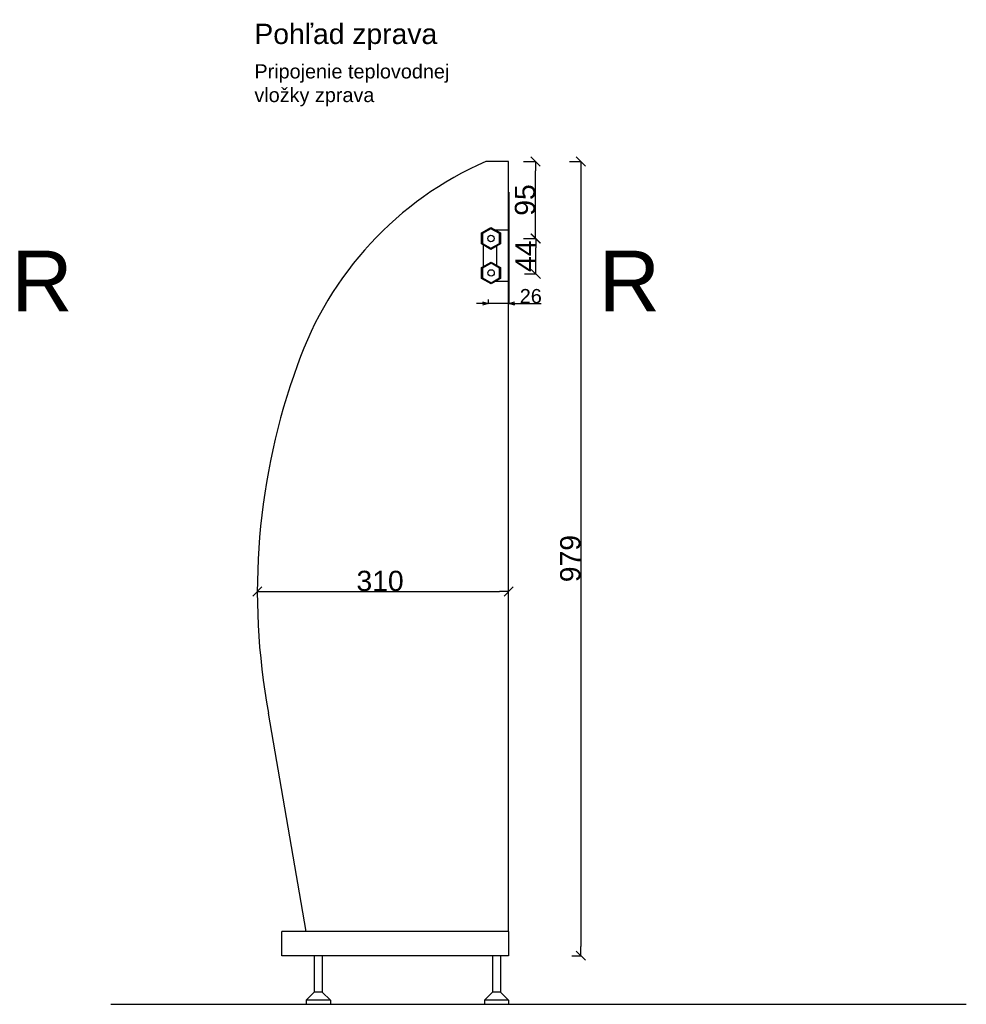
# Model space of a CAD drawing. Extents: x -170 to 4180, y -66 to 2750.
# Tile 4 of 6: x 1440 to 2609, y -60 to 1155. Entities that reach past the tile are written whole.
import ezdxf

# ---------------------------------------------------------------- set-up
doc = ezdxf.new("R2010")
doc.units = 0
doc.header["$MEASUREMENT"] = 0
doc.linetypes.add('Hustě  tečkovaná', pattern=[3.75, 1.25, -2.5])
for name, color, linetype in [('Kóty délkové', 7, 'Continuous'), ('Oblouky a kružnice', 7, 'Continuous'), ('Textové bloky', 7, 'Continuous'), ('Čáry', 7, 'Continuous')]:
    doc.layers.add(name, color=color, linetype=linetype)
doc.styles.add('GENERATED_STYLE_1', font='ARIAL.ttf')
doc.dimstyles.new('Dimstyle_4D6', dxfattribs={"dimtxt": 17.5, "dimasz": 7.125, "dimexe": 0.18, "dimexo": 0, "dimgap": 0.09, "dimtad": 1, "dimdec": 0, "dimzin": 0, "dimdsep": 46, "dimtxsty": 'GENERATED_STYLE_1', "dimblk": 'ARROWHEAD_3', "dimblk1": 'ARROWHEAD_3', "dimblk2": 'ARROWHEAD_3', "dimcen": 0.09, "dimclrd": 7, "dimclre": 7, "dimclrt": 7, "dimazin": 0, "dimtfac": 1, "dimtdec": 4, "dimtmove": 0, "dimatfit": 0, "dimfxl": 0, "dimtolj": 1, "dimtzin": 0, "dimarcsym": 0})
doc.dimstyles.new('Peter', dxfattribs={"dimtxt": 25, "dimasz": 11.4, "dimexe": 0.18, "dimexo": 0, "dimgap": 0.09, "dimtad": 1, "dimdec": 0, "dimlfac": 0.9995, "dimzin": 0, "dimdsep": 46, "dimtxsty": 'GENERATED_STYLE_1', "dimblk": 'ARROWHEAD_6', "dimblk1": 'ARROWHEAD_6', "dimblk2": 'ARROWHEAD_6', "dimcen": 0.09, "dimclrd": 7, "dimclre": 7, "dimclrt": 7, "dimazin": 0, "dimtfac": 1, "dimtdec": 4, "dimtmove": 0, "dimatfit": 0, "dimfxl": 0, "dimtolj": 1, "dimtzin": 0, "dimarcsym": 0})

# ---------------------------------------------------------------- blocks, each defined once
blk = doc.blocks.new('ARROWHEAD_6')
at = {"color": 0, "linetype": 'Continuous'}
for p, q in [((0, 0), (-1, 0)), ((-0.5, -0.5), (0.5, 0.5))]:
    blk.add_line(p, q, dxfattribs=at)
blk = doc.blocks.new('*D110')
at = {"color": 7, "linetype": 'Continuous', "lineweight": -2}
for p, q in [((2062.2, 980), (2077.1, 980)), ((2076.9, 896.4), (2076.9, 968.6)), ((2062.3, 885), (2077.1, 885))]:
    blk.add_line(p, q, dxfattribs=at)
at = {"layer": 'Defpoints', "color": 0}
for p in [(2062.2, 980), (2076.9, 980), (2062.3, 885)]:
    blk.add_point(p, dxfattribs=at)
at = {"color": 7, "lineweight": -2, "xscale": 11.4, "yscale": 11.4, "zscale": 11.4}
for p, rotation in [((2076.9, 980), 90), ((2076.9, 885), 270)]:
    blk.add_blockref('ARROWHEAD_6', p, dxfattribs=dict(at, rotation=rotation))
at = {"color": 7, "linetype": 'Continuous', "lineweight": 0, "insert": (2064.1, 932.5), "char_height": 25, "attachment_point": 5, "rotation": 90, "style": 'GENERATED_STYLE_1'}
blk.add_mtext('\\A1;95', dxfattribs=at)
blk = doc.blocks.new('*D111')
at = {"color": 7, "linetype": 'Continuous', "lineweight": -2}
for p, q in [((2062.3, 885), (2077.4, 885)), ((2077.2, 852.6), (2077.2, 873.6)), ((2063.4, 841.2), (2077.4, 841.2))]:
    blk.add_line(p, q, dxfattribs=at)
at = {"layer": 'Defpoints', "color": 0}
for p in [(2062.3, 885), (2077.2, 885), (2063.4, 841.2)]:
    blk.add_point(p, dxfattribs=at)
at = {"color": 7, "lineweight": -2, "xscale": 11.4, "yscale": 11.4, "zscale": 11.4}
for p, rotation in [((2077.2, 885), 90), ((2077.2, 841.2), 270)]:
    blk.add_blockref('ARROWHEAD_6', p, dxfattribs=dict(at, rotation=rotation))
at = {"color": 7, "linetype": 'Continuous', "lineweight": 0, "insert": (2064.7, 863.1), "char_height": 25, "attachment_point": 5, "rotation": 90, "style": 'GENERATED_STYLE_1'}
blk.add_mtext('\\A1;44', dxfattribs=at)
blk = doc.blocks.new('ARROWHEAD_3')
at = {"color": 0, "linetype": 'Continuous'}
blk.add_line((0, 0), (-1, 0), dxfattribs=at)
blk.add_lwpolyline([(-1, 0.2679), (0, 0), (-1, -0.2679)], dxfattribs=at)
blk = doc.blocks.new('*D114')
at = {"layer": 'Defpoints', "color": 0}
for p in [(2044.1, 942.3), (2018.6, 809.9), (2018.6, 804.8)]:
    blk.add_point(p, dxfattribs=at)
at = {"layer": 'Kóty délkové', "color": 7, "linetype": 'Continuous', "lineweight": -2}
for p, q in [((2044.1, 942.3), (2044.1, 804.6)), ((2018.6, 804.8), (2004.3, 804.8)), ((2018.6, 809.9), (2018.6, 804.6)), ((2044.1, 804.8), (2018.6, 804.8)), ((2044.1, 804.8), (2083.9, 804.8)), ((2044.1, 804.8), (2058.3, 804.8))]:
    blk.add_line(p, q, dxfattribs=at)
at = {"layer": 'Kóty délkové', "color": 7, "lineweight": -2, "xscale": 7.124999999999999, "yscale": 7.124999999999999, "zscale": 7.124999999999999}
blk.add_blockref('ARROWHEAD_3', (2018.6, 804.8), dxfattribs=at)
at = {"layer": 'Kóty délkové', "color": 7, "lineweight": -2, "xscale": 7.124999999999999, "yscale": 7.124999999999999, "zscale": 7.124999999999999, "rotation": 180}
blk.add_blockref('ARROWHEAD_3', (2044.1, 804.8), dxfattribs=at)
at = {"layer": 'Kóty délkové', "color": 7, "linetype": 'Continuous', "insert": (2071.1, 813.8), "char_height": 17.5, "attachment_point": 5, "style": 'GENERATED_STYLE_1'}
blk.add_mtext('\\A1;26', dxfattribs=at)
blk = doc.blocks.new('*D179')
at = {"color": 7, "linetype": 'Continuous', "lineweight": -2}
for p, q in [((1733.6, 449.2), (1733.6, 449.6)), ((2043.8, 449.2), (2043.8, 449.6)), ((1745, 449.5), (2032.4, 449.5))]:
    blk.add_line(p, q, dxfattribs=at)
at = {"layer": 'Defpoints', "color": 0}
for p in [(1733.6, 449.2), (2043.8, 449.5), (2043.8, 449.2)]:
    blk.add_point(p, dxfattribs=at)
at = {"color": 7, "lineweight": -2, "xscale": 11.4, "yscale": 11.4, "zscale": 11.4, "rotation": 180}
blk.add_blockref('ARROWHEAD_6', (1733.6, 449.5), dxfattribs=at)
at = {"color": 7, "lineweight": -2, "xscale": 11.4, "yscale": 11.4, "zscale": 11.4}
blk.add_blockref('ARROWHEAD_6', (2043.8, 449.5), dxfattribs=at)
at = {"color": 7, "linetype": 'Continuous', "lineweight": 0, "insert": (1885.1, 462.3), "char_height": 25, "attachment_point": 5, "style": 'GENERATED_STYLE_1'}
blk.add_mtext('\\A1;310', dxfattribs=at)
blk = doc.blocks.new('*D183')
at = {"color": 7, "linetype": 'Continuous', "lineweight": -2}
for p, q in [((2119, 980), (2133, 980)), ((2132.8, 968.6), (2132.8, 11.4)), ((2121.9, 0), (2133, 0))]:
    blk.add_line(p, q, dxfattribs=at)
at = {"layer": 'Defpoints', "color": 0}
for p in [(2119, 980), (2121.9, 0), (2132.8, 0)]:
    blk.add_point(p, dxfattribs=at)
at = {"color": 7, "lineweight": -2, "xscale": 11.4, "yscale": 11.4, "zscale": 11.4}
for p, rotation in [((2132.8, 980), 90), ((2132.8, 0), 270)]:
    blk.add_blockref('ARROWHEAD_6', p, dxfattribs=dict(at, rotation=rotation))
at = {"color": 7, "linetype": 'Continuous', "lineweight": 0, "insert": (2120, 490), "char_height": 25, "attachment_point": 5, "rotation": 90, "style": 'GENERATED_STYLE_1'}
blk.add_mtext('\\A1;979', dxfattribs=at)

msp = doc.modelspace()

# ---------------------------------------------------------------- linework, layer by layer
at = {"layer": 'Oblouky a kružnice', "color": 1, "linetype": 'Continuous'}
for centre in [(2022, 885), (2022.1, 842.5)]:
    msp.add_circle(centre, 4, dxfattribs=at)
at = {"layer": 'Oblouky a kružnice', "color": 7, "linetype": 'Continuous'}
for centre, radius, start, end in [((2185.7, 589.4), 426, 113.5115, 160.8796), ((2547.6, 449.2), 814, 159.8995, 190.611)]:
    msp.add_arc(centre, radius, start, end, dxfattribs=at)
at = {"layer": 'Čáry', "color": 7, "linetype": 'Continuous'}
for p, q in [((2043.8, 980), (2015.8, 980)), ((2043.8, 30), (2043.8, 980)), ((2027.6, 895.5), (2044.1, 895.5)), ((2012.3, 877.1), (2012.3, 850.3)), ((2029.2, 851.9), (2029.2, 875.6)), ((2027.9, 832.3), (2043.5, 832.3)), ((1793.8, 30), (1747.5, 299.3)), ((1763.8, 0), (1763.8, 30)), ((2043.8, 30), (1763.8, 30)), ((2043.8, 30), (2043.8, 0)), ((2043.8, 0), (1763.8, 0)), ((1803.8, 0), (1803.8, -45)), ((1813.8, 0), (1813.8, -45)), ((2023.8, 0), (2023.8, -45)), ((2033.8, 0), (2033.8, -45)), ((1793.8, -55), (1803.8, -45)), ((1813.8, -45), (1803.8, -45)), ((1823.8, -55), (1813.8, -45)), ((2013.8, -55), (2023.8, -45)), ((2033.8, -45), (2023.8, -45)), ((2043.8, -55), (2033.8, -45)), ((1552.7, -60), (2608.6, -60)), ((1823.8, -55), (1793.8, -55)), ((1793.8, -55), (1793.8, -60)), ((1823.8, -55), (1823.8, -60)), ((2043.8, -55), (2013.8, -55)), ((2013.8, -55), (2013.8, -60)), ((2043.8, -55), (2043.8, -60))]:
    msp.add_line(p, q, dxfattribs=at)
at = {"layer": 'Čáry', "color": 1, "linetype": 'Continuous'}
for p, q in [((2010.3, 891.8), (2022, 898.5)), ((2010.3, 878.3), (2010.3, 891.8)), ((2022, 897), (2011.6, 891)), ((2011.6, 891), (2011.6, 879)), ((2022, 898.5), (2033.7, 891.8)), ((2032.4, 891), (2022, 897)), ((2032.4, 879), (2032.4, 891)), ((2033.7, 891.8), (2033.7, 878.3)), ((2022, 871.5), (2010.3, 878.3)), ((2011.6, 879), (2022, 873)), ((2022, 873), (2032.4, 879)), ((2033.7, 878.3), (2022, 871.5)), ((2010.4, 849.2), (2022.1, 856)), ((2022.1, 854.5), (2011.7, 848.5)), ((2022.1, 856), (2033.8, 849.2)), ((2032.5, 848.5), (2022.1, 854.5)), ((2010.4, 835.7), (2010.4, 849.2)), ((2011.7, 848.5), (2011.7, 836.5)), ((2032.5, 836.5), (2032.5, 848.5)), ((2033.8, 849.2), (2033.8, 835.7)), ((2022.1, 829), (2010.4, 835.7)), ((2011.7, 836.5), (2022.1, 830.5)), ((2022.1, 830.5), (2032.5, 836.5)), ((2033.8, 835.7), (2022.1, 829))]:
    msp.add_line(p, q, dxfattribs=at)
at = {"layer": 'Čáry', "color": 7, "linetype": 'Hustě  tečkovaná'}
msp.add_line((2000.3, 0), (1970.3, 0), dxfattribs=at)

# ---------------------------------------------------------------- texts
at = {"layer": 'Textové bloky', "color": 7, "attachment_point": 1, "style": 'GENERATED_STYLE_1'}
for s, insert, char_height, width in [('{Pohľad zprava}', (1730, 1150), 25, 470.248), ('{Pripojenie teplovodnej vložky zprava}', (1730, 1100), 17.5, 255.516), ('{\\C1;R}', (1430, 870), 75, 291.06), ('{\\C1;R}', (2155, 870), 75, 291.06)]:
    msp.add_mtext(s, dxfattribs=dict(at, insert=insert, char_height=char_height, width=width))

# ---------------------------------------------------------------- dimensions: what is measured, and where the dimension line sits
at = {"linetype": 'Continuous', "lineweight": 0}
for base, p1, p2, picture, middle in [((2076.9, 980), (2062.3, 885), (2062.2, 980), '*D110', (2064.1, 932.5)), ((2132.8381, 0), (2118.9953, 979.9783), (2121.862, 0), '*D183', (2119.9856, 489.9892)), ((2077.2, 885), (2063.4, 841.2), (2062.3, 885), '*D111', (2064.7, 863.1))]:
    dim = msp.add_linear_dim(base=base, p1=p1, p2=p2, angle=90, dimstyle='Peter', dxfattribs=at)
    dim.commit()
    dim.dimension.update_dxf_attribs({"geometry": picture, "text_midpoint": middle})
dim = msp.add_linear_dim(base=(2043.8, 449.5), p1=(1733.6, 449.2), p2=(2043.8, 449.2), dimstyle='Peter', dxfattribs=at)
dim.commit()
dim.dimension.update_dxf_attribs({"geometry": '*D179', "text_midpoint": (1885.1, 449.5), "dimtype": 160})
at = {"layer": 'Kóty délkové', "color": 7, "linetype": 'Continuous'}
dim = msp.add_linear_dim(base=(2018.5601, 804.7681), p1=(2044.0845, 942.2778), p2=(2018.5601, 809.9286), angle=180, dimstyle='Dimstyle_4D6', dxfattribs=at)
dim.commit()
dim.dimension.update_dxf_attribs({"geometry": '*D114', "text_midpoint": (2071.0945, 804.7681), "dimtype": 160})

doc.saveas('drawing.dxf')
